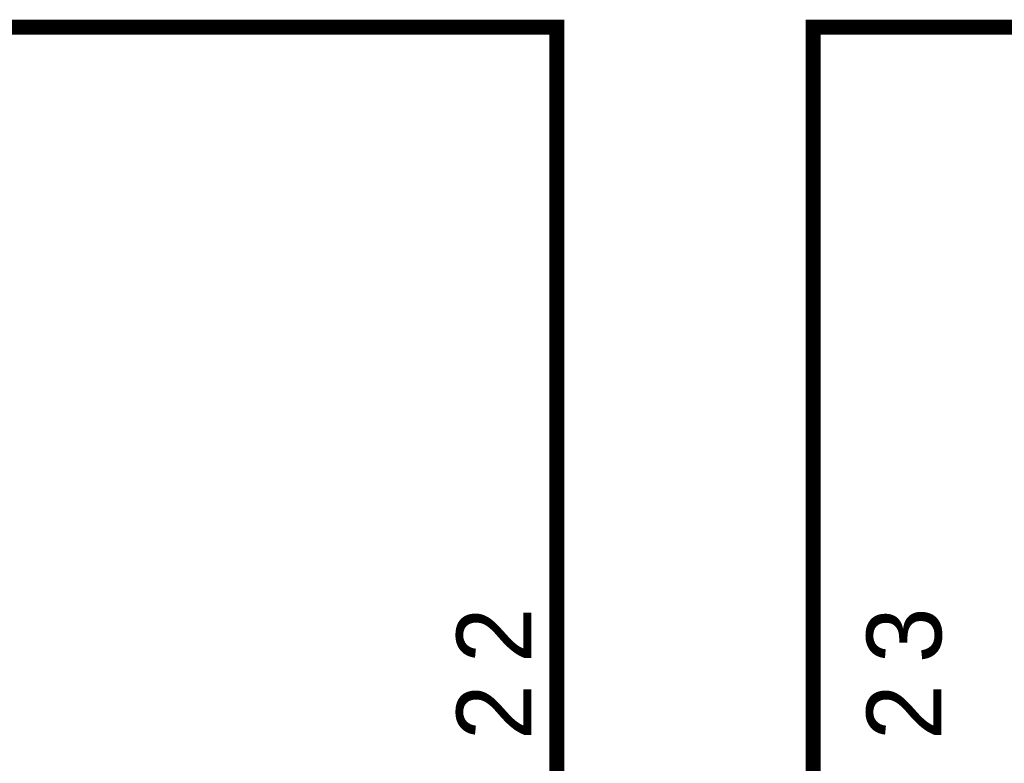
# Model space of a CAD drawing. Extents: x 0 to 22, y 0 to 17.
# Tile 33 of 62: x 10.18 to 10.95, y 12.825 to 13.406. Entities that reach past the tile are written whole.
import ezdxf

# ---------------------------------------------------------------- set-up
doc = ezdxf.new("R2010")
doc.units = 0
doc.layers.add('SHEET', color=255, linetype='CONTINUOUS')

msp = doc.modelspace()

# ---------------------------------------------------------------- linework, layer by layer
at = {"layer": 'SHEET', "const_width": 0.0118}
for points in [[(10.6002, 12.69992), (10.6002, 13.39983), (5.00046, 13.39983), (5.00046, 12.59975), (4.60065, 12.59975)], [(10.80052, 12.6995), (10.80052, 13.39983), (16.49958, 13.39983), (16.49958, 12.89983), (16.85014, 12.89983)]]:
    msp.add_lwpolyline(points, dxfattribs=at)

# ---------------------------------------------------------------- texts
at = {"layer": 'SHEET'}
for s, p in [('2', (10.58017, 12.90317)), ('3', (10.90068, 12.90317)), ('2', (10.58017, 12.84307)), ('2', (10.90068, 12.84307))]:
    msp.add_text(s, height=0.05843, rotation=90, dxfattribs=at).set_placement(p)

doc.saveas('drawing.dxf')
